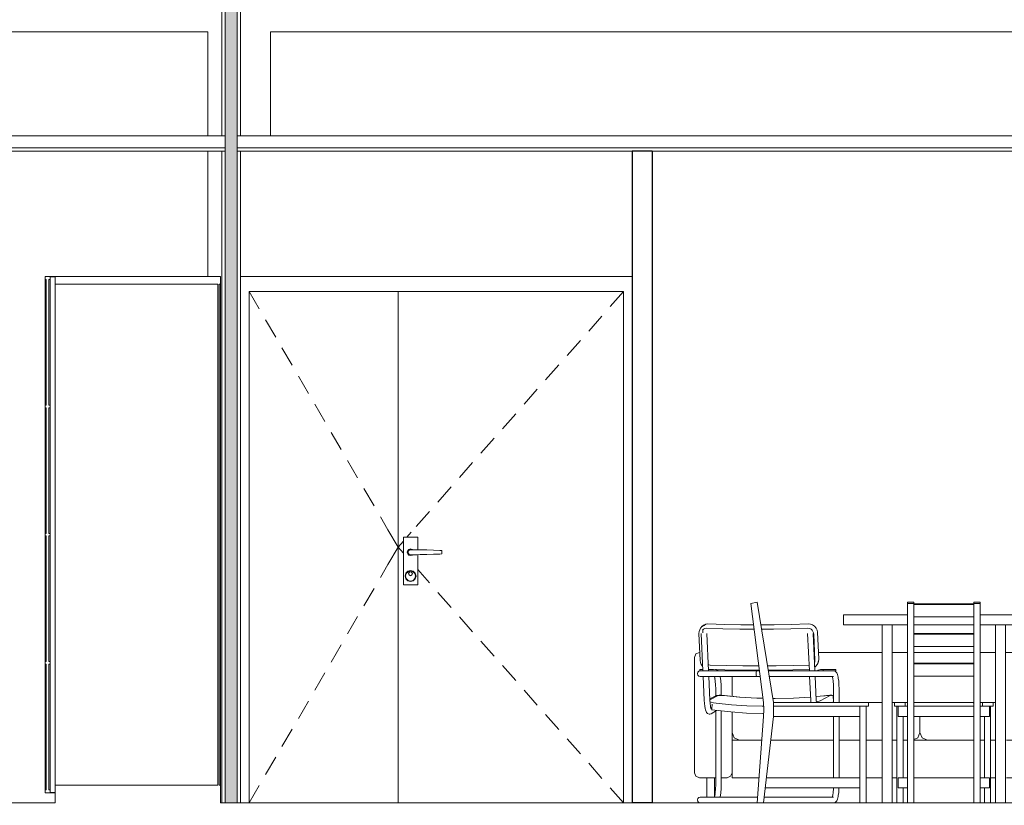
# Model space of a CAD drawing. Header units: millimetres. Extents: x -4481 to 79246, y -53000 to 18468.
# Tile 36 of 48: x 47378 to 51308, y 3550 to 6685. Entities that reach past the tile are written whole.
import ezdxf

# ---------------------------------------------------------------- set-up
doc = ezdxf.new("R2010")
doc.units = ezdxf.units.MM
doc.header["$MEASUREMENT"] = 0
doc.linetypes.add('Wipeout_Contour', pattern=[1000, 0, -1000])
for name, color, linetype in [('Nouveau_0', 7, 'Continuous'), ('Nouveau_2D - Cotations pour 100ème', 7, 'Continuous'), ('Nouveau__Constr - Poutres', 7, 'Continuous'), ('Nouveau__Murs int non porteurs - Cloisons', 7, 'Continuous'), ('Nouveau__Plafonds', 7, 'Continuous'), ('Nouveau__Sols - Dalles', 7, 'Continuous'), ('Nouveau_Equip - Mobiliers', 7, 'Continuous'), ('Nouveau_Portes Archicad', 7, 'Continuous')]:
    doc.layers.add(name, color=color, linetype=linetype)
doc.styles.add('STYLE_GENERE_2', font='arial.ttf')
doc.dimstyles.new('STYLE_GENERE__4', dxfattribs={"dimtxt": 300, "dimasz": 190, "dimexe": 0.18, "dimexo": 28568.917041, "dimgap": 0, "dimtad": 1, "dimlfac": 0.001, "dimzin": 0, "dimdsep": 46, "dimtxsty": 'STYLE_GENERE_2', "dimblk": 'ARROWHEAD_6', "dimblk1": 'ARROWHEAD_6', "dimblk2": 'ARROWHEAD_6', "dimcen": 0.09, "dimclrd": 7, "dimclre": 7, "dimclrt": 7, "dimazin": 0, "dimtfac": 1, "dimtdec": 4, "dimtmove": 0, "dimatfit": 3, "dimfxl": 0, "dimtolj": 1, "dimtzin": 0, "dimarcsym": 0})
doc.dimstyles.new('STYLE_GENERE__6', dxfattribs={"dimtxt": 350, "dimasz": 190, "dimexe": 0.18, "dimexo": 30247.210424, "dimgap": 0, "dimtad": 1, "dimlfac": 0.001, "dimzin": 0, "dimdsep": 46, "dimtxsty": 'STYLE_GENERE_2', "dimblk": 'ARROWHEAD_6', "dimblk1": 'ARROWHEAD_6', "dimblk2": 'ARROWHEAD_6', "dimcen": 0.09, "dimclrd": 1, "dimclre": 1, "dimclrt": 1, "dimazin": 0, "dimtfac": 1, "dimtdec": 4, "dimtmove": 0, "dimatfit": 3, "dimfxl": 0, "dimtolj": 1, "dimtzin": 0, "dimarcsym": 0})

# ---------------------------------------------------------------- blocks, each defined once
blk = doc.blocks.new('*X33')
at = {"layer": 'Nouveau__Murs int non porteurs - Cloisons', "linetype": 'Continuous', "lineweight": 5}
blk.add_hatch(color=250, dxfattribs=at).paths.add_polyline_path([(48198, 6160), (48198, 3560), (48246, 3560), (48246, 6160), (48246, 6221), (48246, 6830.3), (48198, 6830.3), (48198, 6221)])
blk = doc.blocks.new('Élément de coupe_27')
at = {"color": 254, "linetype": 'Wipeout_Contour', "lineweight": 0, "ltscale": 194529.005719}
blk.add_wipeout([(48185, 6830.3), (48185, 6221), (48198, 6221), (48198, 6830.3)], dxfattribs=at).dxf.layer = 'Nouveau__Murs int non porteurs - Cloisons'
at = {"color": 254, "linetype": 'Wipeout_Contour', "lineweight": 0, "ltscale": 194770.79726}
blk.add_wipeout([(48259, 6830.3), (48246, 6830.3), (48246, 6221), (48259, 6221)], dxfattribs=at).dxf.layer = 'Nouveau__Murs int non porteurs - Cloisons'
at = {"color": 254, "linetype": 'Wipeout_Contour', "lineweight": 0, "ltscale": 193812.812514}
blk.add_wipeout([(48198, 6160), (48185, 6160), (48185, 3560), (48198, 3560)], dxfattribs=at).dxf.layer = 'Nouveau__Murs int non porteurs - Cloisons'
at = {"color": 254, "linetype": 'Wipeout_Contour', "lineweight": 0, "ltscale": 194055.498014}
blk.add_wipeout([(48259, 6160), (48246, 6160), (48246, 3560), (48259, 3560)], dxfattribs=at).dxf.layer = 'Nouveau__Murs int non porteurs - Cloisons'
at = {"color": 254, "linetype": 'Wipeout_Contour', "lineweight": 0, "ltscale": 388584.233194}
blk.add_wipeout([(48198, 6160), (48198, 3560), (48246, 3560), (48246, 6160), (48246, 6221), (48246, 6830.3), (48198, 6830.3), (48198, 6221)], dxfattribs=at).dxf.layer = 'Nouveau__Murs int non porteurs - Cloisons'
at = {"layer": 'Nouveau__Murs int non porteurs - Cloisons', "color": 7, "linetype": 'Continuous', "lineweight": 5}
for p, q in [((48185, 6830.3), (48185, 6221)), ((48259, 6830.3), (48259, 6221)), ((48185, 6160), (48185, 3560)), ((48259, 6160), (48259, 3560))]:
    blk.add_line(p, q, dxfattribs=at)
at = {"layer": 'Nouveau__Murs int non porteurs - Cloisons', "color": 7, "linetype": 'Continuous', "lineweight": 13}
blk.add_line((48246, 3560), (48198, 3560), dxfattribs=at)
at = {"layer": 'Nouveau__Murs int non porteurs - Cloisons', "color": 7, "linetype": 'Continuous', "lineweight": 13, "flags": 128}
for points in [[(48198, 6830.3), (48198, 6221), (48198, 6173), (48198, 6160), (48198, 3560)], [(48246, 6830.3), (48246, 6221), (48246, 6173), (48246, 6160), (48246, 3560)]]:
    blk.add_lwpolyline(points, dxfattribs=at)
at = {"layer": 'Nouveau__Murs int non porteurs - Cloisons', "lineweight": 0}
blk.add_blockref('*X33', (0, 0), dxfattribs=at)
blk = doc.blocks.new('Élément de coupe_31')
at = {"layer": 'Nouveau__Murs int non porteurs - Cloisons', "color": 7, "linetype": 'Continuous', "lineweight": 30}
for p, q in [((49823, 6160), (49823, 3560)), ((49903, 6160), (49823, 6160)), ((49903, 6160), (49903, 3560)), ((49903, 3560), (49823, 3560))]:
    blk.add_line(p, q, dxfattribs=at)
blk = doc.blocks.new('Élément de coupe_50')
at = {"layer": 'Nouveau__Sols - Dalles', "color": 7, "linetype": 'Continuous', "lineweight": 5}
for p, q in [((47519, 3560), (45307.3, 3560)), ((48185, 3560), (48179, 3560)), ((48198, 3560), (48185, 3560)), ((48259, 3560), (48246, 3560)), ((49823, 3560), (48259, 3560)), ((54210, 3560), (49903, 3560))]:
    blk.add_line(p, q, dxfattribs=at)
blk = doc.blocks.new('Élément de coupe_66')
at = {"layer": 'Nouveau_Portes Archicad', "color": 7, "linetype": 'Continuous', "lineweight": 5}
blk.add_line((48259, 5660), (49823, 5660), dxfattribs=at)
at = {"layer": 'Nouveau_Portes Archicad', "color": 7, "linetype": 'Continuous', "lineweight": 13}
for p, q in [((48294, 3560), (48294, 5600)), ((48294, 5600), (48334.3, 5530.9)), ((48294, 5600), (49788, 5600)), ((48888, 3560), (48888, 5600)), ((49788, 5600), (49735.1, 5540)), ((49788, 5600), (49788, 3560)), ((48359.4, 5487.7), (48399.7, 5418.5)), ((49702, 5502.5), (49649.1, 5442.5)), ((49616, 5405), (49563, 5345.1)), ((48424.8, 5375.3), (48465.1, 5306.2)), ((49530, 5307.6), (49477, 5247.6)), ((48490.3, 5263), (48530.5, 5193.9)), ((49444, 5210.1), (49391, 5150.1)), ((48555.7, 5150.6), (48595.9, 5081.5)), ((49357.9, 5112.6), (49305, 5052.6)), ((48621.1, 5038.3), (48661.4, 4969.2)), ((49271.9, 5015.1), (49219, 4955.1)), ((48686.5, 4926), (48726.8, 4856.8)), ((49185.9, 4917.6), (49133, 4857.7)), ((48751.9, 4813.6), (48792.2, 4744.5)), ((49099.9, 4820.2), (49047, 4760.2)), ((49013.9, 4722.7), (48961, 4662.7)), ((48817.4, 4701.3), (48847.7, 4649.1)), ((48847.7, 4649.1), (48888, 4580)), ((48940.9, 4640), (48923.3, 4620)), ((48909.5, 4604.4), (48888, 4580)), ((48909.5, 4620), (48966.5, 4620)), ((48909.5, 4430), (48909.5, 4620)), ((48966.5, 4620), (48966.5, 4569.9)), ((48847.7, 4510.9), (48888, 4580)), ((48909.5, 4555.6), (48888, 4580)), ((48925, 4560), (48926.7, 4566.5)), ((48926.7, 4553.5), (48925, 4560)), ((48926, 4560), (48927.6, 4566)), ((48927.6, 4554), (48926, 4560)), ((48926.7, 4566.5), (48931.5, 4571.3)), ((48927.6, 4566), (48932, 4570.4)), ((48928, 4560), (48929.3, 4565)), ((48929.3, 4555), (48928, 4560)), ((48929.3, 4565), (48933, 4568.7)), ((48931.5, 4571.3), (48938, 4573)), ((48932, 4570.4), (48938, 4572)), ((48933, 4568.7), (48938, 4570)), ((48938, 4573), (48944.5, 4571.3)), ((48938, 4572), (48944, 4570.4)), ((48938, 4570), (48963, 4570)), ((48944, 4570.4), (48944.4, 4570)), ((48944.5, 4571.3), (48945.8, 4570)), ((48963, 4570), (48976.4, 4569.6)), ((48976.4, 4569.6), (49003.1, 4568.8)), ((49003.1, 4568.8), (49029.5, 4568)), ((49029.5, 4568), (49055.4, 4567.3)), ((49055.4, 4567.3), (49063.5, 4567)), ((49063.5, 4567), (49063.5, 4553)), ((48931.5, 4548.7), (48926.7, 4553.5)), ((48932, 4549.6), (48927.6, 4554)), ((48933, 4551.3), (48929.3, 4555)), ((48938, 4547), (48931.5, 4548.7)), ((48938, 4548), (48932, 4549.6)), ((48938, 4550), (48933, 4551.3)), ((48963, 4550), (48938, 4550)), ((48944, 4549.6), (48938, 4548)), ((48944.5, 4548.7), (48938, 4547)), ((48944.4, 4550), (48944, 4549.6)), ((48945.8, 4550), (48944.5, 4548.7)), ((48976.4, 4550.4), (48963, 4550)), ((48966.5, 4550.1), (48966.5, 4430)), ((49003.1, 4551.2), (48976.4, 4550.4)), ((49029.5, 4552), (49003.1, 4551.2)), ((49055.4, 4552.7), (49029.5, 4552)), ((49063.5, 4553), (49055.4, 4552.7)), ((48817.4, 4458.7), (48847.7, 4510.9)), ((48918.9, 4476), (48927, 4484.1)), ((48920.7, 4475), (48928, 4482.3)), ((48927, 4484.1), (48938, 4487)), ((48928, 4482.3), (48938, 4485)), ((48932.3, 4479.7), (48938, 4482)), ((48933.1, 4478.9), (48938, 4481)), ((48938, 4487), (48949, 4484.1)), ((48938, 4485), (48948, 4482.3)), ((48938, 4482), (48943.7, 4479.7)), ((48938, 4481), (48942.9, 4478.9)), ((48948, 4482.3), (48955.3, 4475)), ((48949, 4484.1), (48957.1, 4476)), ((49013.9, 4437.3), (48966.5, 4491)), ((48916, 4465), (48918.9, 4476)), ((48918.9, 4454), (48916, 4465)), ((48918, 4465), (48920.7, 4475)), ((48920.7, 4455), (48918, 4465)), ((48927, 4445.9), (48918.9, 4454)), ((48928, 4447.7), (48920.7, 4455)), ((48938, 4443), (48927, 4445.9)), ((48938, 4445), (48928, 4447.7)), ((48930, 4474), (48932.3, 4479.7)), ((48932.3, 4468.3), (48930, 4474)), ((48931, 4474), (48933.1, 4478.9)), ((48933.1, 4469.1), (48931, 4474)), ((48938, 4466), (48932.3, 4468.3)), ((48938, 4467), (48933.1, 4469.1)), ((48942.9, 4469.1), (48938, 4467)), ((48943.7, 4468.3), (48938, 4466)), ((48948, 4447.7), (48938, 4445)), ((48949, 4445.9), (48938, 4443)), ((48942.9, 4478.9), (48945, 4474)), ((48945, 4474), (48942.9, 4469.1)), ((48943.7, 4479.7), (48946, 4474)), ((48946, 4474), (48943.7, 4468.3)), ((48955.3, 4455), (48948, 4447.7)), ((48957.1, 4454), (48949, 4445.9)), ((48955.3, 4475), (48958, 4465)), ((48958, 4465), (48955.3, 4455)), ((48957.1, 4476), (48960, 4465)), ((48960, 4465), (48957.1, 4454)), ((48751.9, 4346.4), (48792.2, 4415.5)), ((48966.5, 4430), (48909.5, 4430)), ((49099.9, 4339.8), (49047, 4399.8)), ((48686.5, 4234), (48726.8, 4303.2)), ((49185.9, 4242.4), (49133, 4302.3)), ((48621.1, 4121.7), (48661.4, 4190.8)), ((49271.9, 4144.9), (49219, 4204.9)), ((49357.9, 4047.4), (49305, 4107.4)), ((48555.7, 4009.4), (48595.9, 4078.5)), ((49444, 3949.9), (49391, 4009.9)), ((48490.3, 3897), (48530.5, 3966.1)), ((49530, 3852.4), (49477, 3912.4)), ((48424.8, 3784.7), (48465.1, 3853.8)), ((49616, 3755), (49563, 3814.9)), ((48359.4, 3672.3), (48399.7, 3741.5)), ((49702, 3657.5), (49649.1, 3717.5)), ((48294, 3560), (48334.3, 3629.1)), ((49788, 3560), (49735.1, 3620))]:
    blk.add_line(p, q, dxfattribs=at)
blk = doc.blocks.new('Élément de coupe_71')
at = {"layer": 'Nouveau_0', "color": 7, "linetype": 'Continuous', "lineweight": 13}
for p, q in [((48129.3, 6221), (48129.3, 6636.2)), ((48379.3, 6221), (48379.3, 6636.2)), ((48129.3, 5660), (48129.3, 6160))]:
    blk.add_line(p, q, dxfattribs=at)
blk = doc.blocks.new('Élément de coupe_150')
at = {"layer": 'Nouveau_Equip - Mobiliers', "color": 8, "linetype": 'Continuous', "lineweight": 13}
for p, q in [((50296.7, 4355.9), (50321.7, 4360)), ((50346.7, 3960), (50296.7, 4355.9)), ((50321.7, 4360), (50386.7, 3960)), ((50922, 4355.9), (50922, 4360)), ((50922, 4360), (50947, 4360)), ((50922, 3960), (50922, 4355.9)), ((50922, 4355.9), (50947, 4355.9)), ((50947, 4355.9), (50947, 4360)), ((50947, 3960), (50947, 4355.9)), ((51186.4, 4354.3), (50947, 4354.3)), ((51186.4, 4351.9), (50947, 4351.9)), ((51186.4, 4355.9), (51186.4, 4360)), ((51211.4, 4360), (51186.4, 4360)), ((51186.4, 3960), (51186.4, 4355.9)), ((51211.4, 4355.9), (51186.4, 4355.9)), ((51211.4, 4355.9), (51211.4, 4360)), ((51211.4, 3960), (51211.4, 4355.9)), ((51811.7, 4360), (51746.7, 3960)), ((51786.7, 3960), (51836.7, 4355.9)), ((51836.7, 4355.9), (51811.7, 4360)), ((50680.3, 4310), (50666.7, 4310)), ((50666.7, 4270), (50666.7, 4310)), ((50720.3, 4310), (50680.3, 4310)), ((50783.8, 4310), (50720.3, 4310)), ((50866.7, 4310), (50783.8, 4310)), ((50922, 4310), (50866.7, 4310)), ((50947, 4302.5), (51186.4, 4302.5)), ((51266.7, 4310), (51211.4, 4310)), ((51349.5, 4310), (51266.7, 4310)), ((51413.1, 4310), (51349.5, 4310)), ((51453.1, 4310), (51413.1, 4310)), ((51466.7, 4310), (51453.1, 4310)), ((51466.7, 4270), (51466.7, 4310)), ((50680.3, 4270), (50666.7, 4270)), ((50720.3, 4270), (50680.3, 4270)), ((50783.8, 4270), (50720.3, 4270)), ((50866.7, 4270), (50783.8, 4270)), ((50820, 3560), (50820, 4270)), ((50860, 3560), (50860, 4270)), ((50922, 4270), (50866.7, 4270)), ((50963.2, 4270), (50947, 4270)), ((51066.7, 4270), (50963.2, 4270)), ((51170.2, 4270), (51066.7, 4270)), ((51186.4, 4270), (51170.2, 4270)), ((51266.7, 4270), (51211.4, 4270)), ((51349.5, 4270), (51266.7, 4270)), ((51273.3, 3560), (51273.3, 4270)), ((51313.3, 3560), (51313.3, 4270)), ((51413.1, 4270), (51349.5, 4270)), ((51453.1, 4270), (51413.1, 4270)), ((51466.7, 4270), (51453.1, 4270)), ((51186.4, 4235.8), (50947, 4235.8)), ((51186.4, 4233.4), (50947, 4233.4)), ((50947, 4184.1), (51186.4, 4184.1)), ((51186.4, 4117.4), (50947, 4117.4)), ((51186.4, 4115), (50947, 4115)), ((50947, 4065.6), (51186.4, 4065.6)), ((50347.2, 3950.8), (50346.7, 3960)), ((50346.8, 3957.8), (50346.7, 3957.4)), ((50346.7, 3957.4), (50346.7, 3957)), ((50346.7, 3957), (50346.7, 3945)), ((50347.4, 3945), (50346.7, 3945)), ((50347.6, 3941.7), (50347.2, 3950.8)), ((50347.7, 3932.5), (50347.6, 3941.7)), ((50347.6, 3923.3), (50347.7, 3932.5)), ((50386.7, 3960), (50386.7, 3957)), ((50386.7, 3960), (50389.7, 3960)), ((50386.9, 3958.1), (50386.7, 3957.4)), ((50386.7, 3957.4), (50386.7, 3957)), ((50386.7, 3957), (50386.7, 3945)), ((50386.7, 3945), (50386.7, 3905)), ((50744.3, 3945), (50386.7, 3945)), ((50387.3, 3958.8), (50386.9, 3958.1)), ((50387.9, 3959.4), (50387.3, 3958.8)), ((50388.5, 3959.8), (50387.9, 3959.4)), ((50389.3, 3960), (50388.5, 3959.8)), ((50389.7, 3960), (50389.3, 3960)), ((50389.7, 3960), (50744.5, 3960)), ((50731.7, 3560), (50731.7, 3945)), ((50749.9, 3945), (50744.3, 3945)), ((50744.5, 3960), (50749.4, 3960)), ((50749.4, 3960), (50754, 3960)), ((50755.3, 3945), (50749.9, 3945)), ((50754, 3960), (50757.9, 3960)), ((50760, 3945), (50755.3, 3945)), ((50756.7, 3560), (50756.7, 3945)), ((50757.9, 3960), (50761, 3960)), ((50763.6, 3945), (50760, 3945)), ((50761, 3960), (50763, 3960)), ((50763, 3960), (50763.7, 3960)), ((50765.9, 3945), (50763.6, 3945)), ((50764.1, 3960), (50763.7, 3960)), ((50764.8, 3959.8), (50764.1, 3960)), ((50765.5, 3959.4), (50764.8, 3959.8)), ((50766.1, 3958.8), (50765.5, 3959.4)), ((50766.7, 3945), (50765.9, 3945)), ((50766.5, 3958.1), (50766.1, 3958.8)), ((50766.7, 3957.4), (50766.5, 3958.1)), ((50766.7, 3957), (50766.7, 3957.4)), ((50766.7, 3945), (50766.7, 3957)), ((50869.4, 3957.4), (50869.3, 3957)), ((50869.3, 3945), (50869.3, 3957)), ((50911.9, 3945), (50869.3, 3945)), ((50869.4, 3957.4), (50869.6, 3958.1)), ((50870, 3958.8), (50869.6, 3958.1)), ((50870, 3958.8), (50870.5, 3959.4)), ((50870, 3958.8), (50870, 3958.8)), ((50871.2, 3959.8), (50870.5, 3959.4)), ((50870.5, 3959.4), (50870.5, 3959.4)), ((50871.2, 3959.8), (50872, 3960)), ((50871.2, 3959.8), (50871.2, 3959.8)), ((50872, 3960), (50872, 3960)), ((50872.3, 3960), (50872, 3960)), ((50872.3, 3960), (50914.6, 3960)), ((50879.7, 3560), (50879.7, 3945)), ((50884.7, 3905), (50884.7, 3945)), ((50912.1, 3958.1), (50911.9, 3957.4)), ((50911.9, 3957.4), (50911.9, 3957)), ((50911.9, 3957), (50911.9, 3945)), ((50922, 3945), (50911.9, 3945)), ((50912.5, 3958.8), (50912.1, 3958.1)), ((50913, 3959.4), (50912.5, 3958.8)), ((50913.6, 3959.8), (50913, 3959.4)), ((50914.2, 3960), (50913.6, 3959.8)), ((50914.6, 3960), (50914.2, 3960)), ((50914.6, 3960), (50922, 3960)), ((50922, 3950.8), (50922, 3960)), ((50922, 3941.7), (50922, 3950.8)), ((50922, 3932.5), (50922, 3941.7)), ((50922, 3923.3), (50922, 3932.5)), ((50947, 3957), (50947, 3960)), ((50947, 3960), (50950, 3960)), ((50947.2, 3958.1), (50947, 3957.4)), ((50947, 3957.4), (50947, 3957)), ((50947, 3957), (50947, 3945)), ((50947, 3941.7), (50947, 3945)), ((51186.4, 3945), (50947, 3945)), ((50947, 3932.5), (50947, 3941.7)), ((50947, 3923.3), (50947, 3932.5)), ((50947.6, 3958.8), (50947.2, 3958.1)), ((50948.2, 3959.4), (50947.6, 3958.8)), ((50948.8, 3959.8), (50948.2, 3959.4)), ((50949.6, 3960), (50948.8, 3959.8)), ((50950, 3960), (50949.6, 3960)), ((50950, 3960), (51183.4, 3960)), ((51183.4, 3960), (51183.8, 3960)), ((51183.4, 3960), (51186.4, 3960)), ((51183.8, 3960), (51184.5, 3959.8)), ((51184.5, 3959.8), (51185.2, 3959.4)), ((51185.2, 3959.4), (51185.8, 3958.8)), ((51185.8, 3958.8), (51186.1, 3958.1)), ((51186.1, 3958.1), (51186.3, 3957.4)), ((51186.3, 3957.4), (51186.4, 3957)), ((51186.4, 3957), (51186.4, 3960)), ((51186.4, 3957), (51186.4, 3945)), ((51186.4, 3941.7), (51186.4, 3945)), ((51186.4, 3932.5), (51186.4, 3941.7)), ((51186.4, 3923.3), (51186.4, 3932.5)), ((51211.4, 3950.8), (51211.4, 3960)), ((51211.4, 3960), (51218.8, 3960)), ((51211.4, 3941.7), (51211.4, 3950.8)), ((51221.4, 3945), (51211.4, 3945)), ((51211.4, 3932.5), (51211.4, 3941.7)), ((51211.4, 3923.3), (51211.4, 3932.5)), ((51218.8, 3960), (51219.1, 3960)), ((51218.8, 3960), (51261, 3960)), ((51219.1, 3960), (51219.8, 3959.8)), ((51219.8, 3959.8), (51220.4, 3959.4)), ((51220.4, 3959.4), (51220.9, 3958.8)), ((51220.9, 3958.8), (51221.2, 3958.1)), ((51221.2, 3958.1), (51221.4, 3957.4)), ((51221.4, 3957.4), (51221.4, 3957)), ((51221.4, 3957), (51221.4, 3945)), ((51264, 3945), (51221.4, 3945)), ((51248.6, 3905), (51248.6, 3945)), ((51253.6, 3560), (51253.6, 3945)), ((51261, 3960), (51261.4, 3960)), ((51261.4, 3960), (51262.2, 3959.8)), ((51262.2, 3959.8), (51262.8, 3959.4)), ((51262.8, 3959.4), (51263.4, 3958.8)), ((51263.4, 3958.8), (51263.8, 3958.1)), ((51263.8, 3958.1), (51264, 3957.4)), ((51264, 3957.4), (51264, 3957)), ((51264, 3957), (51264, 3945)), ((51366.7, 3957.4), (51366.9, 3958.1)), ((51366.7, 3957), (51366.7, 3957.4)), ((51366.7, 3945), (51366.7, 3957)), ((51367.5, 3945), (51366.7, 3945)), ((51366.9, 3958.1), (51367.3, 3958.8)), ((51367.3, 3958.8), (51367.9, 3959.4)), ((51369.8, 3945), (51367.5, 3945)), ((51367.9, 3959.4), (51368.5, 3959.8)), ((51367.9, 3959.4), (51367.9, 3959.4)), ((51368.5, 3959.8), (51369.3, 3960)), ((51368.5, 3959.8), (51368.5, 3959.8)), ((51369.3, 3960), (51369.7, 3960)), ((51369.3, 3960), (51369.3, 3960)), ((51369.7, 3960), (51370.4, 3960)), ((51373.4, 3945), (51369.8, 3945)), ((51370.4, 3960), (51372.3, 3960)), ((51372.3, 3960), (51375.4, 3960)), ((51378.1, 3945), (51373.4, 3945)), ((51375.4, 3960), (51379.4, 3960)), ((51376.7, 3560), (51376.7, 3945)), ((51383.4, 3945), (51378.1, 3945)), ((51379.4, 3960), (51383.9, 3960)), ((51389, 3945), (51383.4, 3945)), ((51383.9, 3960), (51388.9, 3960)), ((51388.9, 3960), (51743.7, 3960)), ((51746.7, 3945), (51389, 3945)), ((51401.7, 3560), (51401.7, 3945)), ((51743.7, 3960), (51744.1, 3960)), ((51743.7, 3960), (51746.7, 3960)), ((51744.1, 3960), (51744.8, 3959.8)), ((51744.8, 3959.8), (51745.5, 3959.4)), ((51745.5, 3959.4), (51746.1, 3958.8)), ((51746.1, 3958.8), (51746.5, 3958.1)), ((51746.5, 3958.1), (51746.7, 3957.4)), ((51746.7, 3960), (51746.7, 3957)), ((51746.7, 3957.4), (51746.7, 3957)), ((51746.7, 3957), (51746.7, 3945)), ((51746.7, 3945), (51746.7, 3905)), ((51785.7, 3932.5), (51785.8, 3941.7)), ((51785.8, 3923.3), (51785.7, 3932.5)), ((51785.8, 3941.7), (51786.1, 3950.8)), ((51786.7, 3945), (51785.9, 3945)), ((51786.1, 3950.8), (51786.7, 3960)), ((51786.5, 3957.8), (51786.7, 3957.4)), ((51786.7, 3957.4), (51786.7, 3957)), ((51786.7, 3957), (51786.7, 3945)), ((50321.7, 3560), (50346.7, 3905)), ((50346.7, 3905), (50347.2, 3914.2)), ((50386.7, 3905), (50346.7, 3560)), ((50347.2, 3914.2), (50347.6, 3923.3)), ((50386.7, 3905), (50731.7, 3905)), ((50922, 3905), (50884.7, 3905)), ((50904.7, 3660), (50904.7, 3905)), ((50922, 3914.2), (50922, 3923.3)), ((50922, 3905), (50922, 3914.2)), ((50922, 3560), (50922, 3905)), ((50947, 3914.2), (50947, 3923.3)), ((50947, 3905), (50947, 3914.2)), ((50947, 3560), (50947, 3905)), ((51186.4, 3905), (50947, 3905)), ((51186.4, 3914.2), (51186.4, 3923.3)), ((51186.4, 3905), (51186.4, 3914.2)), ((51186.4, 3560), (51186.4, 3905)), ((51211.4, 3914.2), (51211.4, 3923.3)), ((51211.4, 3905), (51211.4, 3914.2)), ((51211.4, 3560), (51211.4, 3905)), ((51211.4, 3905), (51248.6, 3905)), ((51228.6, 3660), (51228.6, 3905)), ((51746.7, 3905), (51401.7, 3905)), ((51746.7, 3905), (51786.7, 3560)), ((51786.1, 3914.2), (51785.8, 3923.3)), ((51786.7, 3905), (51786.1, 3914.2)), ((51811.7, 3560), (51786.7, 3905)), ((50358.3, 3660), (50731.7, 3660)), ((50922, 3660), (50884.7, 3660)), ((50884.7, 3620), (50884.7, 3660)), ((51211.4, 3660), (51248.6, 3660)), ((51248.6, 3620), (51248.6, 3660)), ((51775.1, 3660), (51401.7, 3660)), ((50353.6, 3620), (50731.7, 3620)), ((50922, 3620), (50884.7, 3620)), ((50904.7, 3560), (50904.7, 3620)), ((51211.4, 3620), (51248.6, 3620)), ((51228.6, 3560), (51228.6, 3620)), ((51779.7, 3620), (51401.7, 3620))]:
    blk.add_line(p, q, dxfattribs=at)
blk = doc.blocks.new('Élément de coupe_152')
at = {"layer": 'Nouveau_Equip - Mobiliers', "color": 8, "linetype": 'Continuous', "lineweight": 13}
for p, q in [((50089.7, 4243.1), (50092.2, 4250.8)), ((50092.2, 4250.8), (50096.6, 4257.8)), ((50092.2, 4250.8), (50095.9, 4256.8)), ((50095.9, 4256.8), (50096.5, 4257.6)), ((50096.6, 4257.8), (50101, 4263.9)), ((50101, 4263.9), (50107.9, 4269.3)), ((50102.8, 4263.4), (50107.9, 4269.3)), ((50103.8, 4248.3), (50107.6, 4252.3)), ((50104.3, 4240.9), (50104.8, 4247.1)), ((50104.8, 4247.1), (50106.2, 4250.9)), ((50107.6, 4252.3), (50112.6, 4255.2)), ((50107.9, 4269.3), (50116.1, 4272.7)), ((50110.1, 4266), (50110.6, 4267.4)), ((50110.6, 4267.4), (50116.1, 4272.7)), ((50112.6, 4255.2), (50118.9, 4256.6)), ((50116.1, 4272.7), (50124.5, 4273.7)), ((50118.9, 4256.6), (50184.9, 4254.7)), ((50124.5, 4273.7), (50125.3, 4273.8)), ((50125.3, 4273.8), (50191.1, 4271.7)), ((50184.9, 4254.7), (50251.8, 4253.5)), ((50191.1, 4271.7), (50256.9, 4270.5)), ((50251.8, 4253.5), (50309.7, 4253.1)), ((50256.9, 4270.5), (50307.5, 4270.2)), ((50336.3, 4270.2), (50389.6, 4270.5)), ((50339, 4253.2), (50387.2, 4253.5)), ((50387.2, 4253.5), (50455.8, 4254.7)), ((50389.6, 4270.5), (50457, 4271.7)), ((50455.8, 4254.7), (50524.5, 4256.6)), ((50457, 4271.7), (50525.7, 4273.8)), ((50524.5, 4256.6), (50531.3, 4255.2)), ((50525.7, 4273.8), (50534.4, 4272.8)), ((50531.3, 4255.2), (50536.9, 4252.3)), ((50534.4, 4272.8), (50543.1, 4269.6)), ((50536.9, 4252.3), (50541.3, 4248.3)), ((50541.3, 4248.3), (50544.5, 4243.7)), ((50543.1, 4269.6), (50550.7, 4264.2)), ((50550.7, 4264.2), (50556.7, 4257.3)), ((50556.9, 4256.8), (50556.7, 4257.3)), ((50556.9, 4256.8), (50560.6, 4249.1)), ((50560.8, 4248.5), (50560.6, 4249.1)), ((50560.8, 4248.5), (50562.3, 4240.3)), ((50089.2, 4235.3), (50089.7, 4243.1)), ((50094.1, 4128.1), (50089.2, 4235.3)), ((50104.7, 4086.4), (50097.7, 4236.1)), ((50104.4, 4238.5), (50104.3, 4240.9)), ((50127, 4086.4), (50120.1, 4236.1)), ((50529.9, 4086.4), (50523, 4236.1)), ((50544.5, 4243.7), (50546.4, 4238.7)), ((50552.3, 4086.4), (50545.4, 4236.1)), ((50546.4, 4238.7), (50547.3, 4233.3)), ((50547.3, 4233.3), (50552.2, 4127.6)), ((50562.3, 4240.3), (50567.3, 4132.7)), ((50095.4, 4120.4), (50094.1, 4128.1)), ((50552.2, 4127.6), (50551.8, 4122.1)), ((50567.3, 4132.7), (50566.6, 4124.4)), ((50104.2, 4092), (50093, 4092)), ((50093, 4092), (50093, 4086.4)), ((50098.7, 4112.3), (50095.4, 4120.4)), ((50103.5, 4105.2), (50098.7, 4112.3)), ((50103.8, 4105), (50103.5, 4105.2)), ((50104.4, 4092), (50104.2, 4092)), ((50104.4, 4092), (50104.2, 4092)), ((50128.1, 4110.6), (50125.9, 4111.6)), ((50126.7, 4092.8), (50127.3, 4092.8)), ((50147.8, 4092), (50126.8, 4092)), ((50193.2, 4090.5), (50127.3, 4092.8)), ((50134.4, 4109.5), (50128.1, 4110.6)), ((50199.4, 4107.5), (50134.4, 4109.5)), ((50163.1, 4089.8), (50155.7, 4091.8)), ((50166.4, 4086.4), (50163.1, 4089.8)), ((50260, 4089.2), (50193.2, 4090.5)), ((50265, 4106.3), (50199.4, 4107.5)), ((50327.3, 4088.8), (50260, 4089.2)), ((50328.3, 4105.9), (50265, 4106.3)), ((50327.3, 4088.8), (50327.8, 4088.8)), ((50330.4, 4088.8), (50327.8, 4088.8)), ((50397.8, 4106.3), (50362.9, 4106)), ((50395.5, 4089.2), (50365.7, 4089)), ((50463.8, 4090.5), (50395.5, 4089.2)), ((50397.8, 4106.3), (50465, 4107.5)), ((50529.6, 4092.6), (50463.8, 4090.5)), ((50465, 4107.5), (50528.9, 4109.4)), ((50551.8, 4122.1), (50550.8, 4118.6)), ((50556.4, 4105.2), (50551.7, 4100.7)), ((50561, 4112.4), (50556.4, 4105.2)), ((50561, 4112.4), (50563.5, 4116)), ((50562.5, 4086.4), (50565.8, 4089.8)), ((50566.6, 4124.4), (50563.5, 4116)), ((50563.7, 4120.4), (50566.6, 4124.4)), ((50565.8, 4089.8), (50574.2, 4092)), ((50574.2, 4092), (50585.4, 4092)), ((50585.4, 4092), (50585.4, 4086.4)), ((50635.9, 4092), (50585.4, 4092)), ((50635.9, 4092), (50635.9, 4086.4)), ((50084.3, 4080.7), (50082.8, 4075)), ((50082.8, 4075), (50084.3, 4069.3)), ((50088.5, 4084.8), (50084.3, 4080.7)), ((50084.3, 4069.3), (50088.5, 4065.2)), ((50094.2, 4086.4), (50088.5, 4084.8)), ((50088.5, 4065.2), (50094.2, 4063.6)), ((50093, 4086.4), (50094.2, 4086.4)), ((50094.2, 4086.4), (50097.6, 4086.4)), ((50094.2, 4063.6), (50097.6, 4063.6)), ((50097.6, 4086.4), (50104.8, 4086.4)), ((50097.6, 4063.6), (50104.8, 4063.6)), ((50104.8, 4086.4), (50115.4, 4086.4)), ((50104.8, 4063.6), (50115.4, 4063.6)), ((50110.1, 3969.4), (50105.7, 4063.6)), ((50115.4, 4086.4), (50128.6, 4086.4)), ((50115.4, 4063.6), (50128.6, 4063.6)), ((50132.5, 3969.4), (50128.1, 4063.6)), ((50128.6, 4086.4), (50143.6, 4086.4)), ((50128.6, 4063.6), (50143.6, 4063.6)), ((50143.6, 4086.4), (50319.5, 4086.4)), ((50143.6, 4063.6), (50319.5, 4063.6)), ((50151.8, 4062), (50151.1, 4063.6)), ((50153.7, 4053.4), (50151.8, 4062)), ((50153.4, 4063.4), (50153.1, 4063.6)), ((50154.6, 4045), (50153.1, 4056.2)), ((50174.5, 4061.5), (50174, 4063.6)), ((50175.3, 4057.4), (50174.5, 4061.5)), ((50177, 4045), (50175.3, 4057.4)), ((50317.8, 4080.7), (50317.5, 4075)), ((50317.5, 4075), (50317.8, 4069.3)), ((50318.5, 4084.8), (50317.8, 4080.7)), ((50317.8, 4069.3), (50318.5, 4065.2)), ((50319.5, 4086.4), (50318.5, 4084.8)), ((50318.5, 4065.2), (50319.5, 4063.6)), ((50330.7, 4086.4), (50319.5, 4086.4)), ((50333.6, 4063.6), (50319.5, 4063.6)), ((50495.4, 4086.4), (50366.1, 4086.4)), ((50495.4, 4063.6), (50369.8, 4063.6)), ((50511.1, 4086.4), (50495.4, 4086.4)), ((50511.1, 4063.6), (50495.4, 4063.6)), ((50526.4, 4086.4), (50511.1, 4086.4)), ((50526.4, 4063.6), (50511.1, 4063.6)), ((50540.3, 4086.4), (50526.4, 4086.4)), ((50540.3, 4063.6), (50526.4, 4063.6)), ((50535.4, 3969.4), (50531, 4063.6)), ((50551.8, 4086.4), (50540.3, 4086.4)), ((50551.8, 4063.6), (50540.3, 4063.6)), ((50560.2, 4086.4), (50551.8, 4086.4)), ((50560.2, 4063.6), (50551.8, 4063.6)), ((50557.8, 3969.4), (50553.4, 4063.6)), ((50564.9, 4086.4), (50560.2, 4086.4)), ((50564.9, 4063.6), (50560.2, 4063.6)), ((50574.2, 4086.4), (50564.9, 4086.4)), ((50626.7, 4063.6), (50564.9, 4063.6)), ((50585.4, 4086.4), (50574.2, 4086.4)), ((50635.9, 4086.4), (50585.4, 4086.4)), ((50621.8, 4062), (50621.2, 4063.6)), ((50623.8, 4053.4), (50621.8, 4062)), ((50623.5, 4063.4), (50623.1, 4063.6)), ((50624.6, 4045), (50623.2, 4056.2)), ((50627, 4086.4), (50632.5, 4084.8)), ((50635.6, 4082.5), (50632.5, 4084.8)), ((50635.6, 4082.5), (50639.5, 4078.5)), ((50642.2, 4071.9), (50639.5, 4078.5)), ((50644.6, 4061.5), (50642.2, 4071.9)), ((50644.6, 4061.5), (50645.4, 4057.4)), ((50647, 4045), (50645.4, 4057.4)), ((50155.6, 4030.5), (50154.6, 4045)), ((50156, 4015), (50155.6, 4030.5)), ((50156, 3986.6), (50156, 4015)), ((50178, 4030.5), (50177, 4045)), ((50178.4, 4015), (50178, 4030.5)), ((50178.4, 3988.9), (50178.4, 4015)), ((50625.7, 4030.5), (50624.6, 4045)), ((50626, 4015), (50625.7, 4030.5)), ((50626, 3960), (50626, 4015)), ((50648.1, 4030.5), (50647, 4045)), ((50648.4, 4015), (50648.1, 4030.5)), ((50648.4, 3960), (50648.4, 4015)), ((50157.2, 3987.2), (50132.2, 3974.6)), ((50165.8, 3987.9), (50132.4, 3971)), ((50157.2, 3987.2), (50159.6, 3987.9)), ((50163.1, 3988.7), (50159.6, 3987.9)), ((50169.6, 3989), (50163.1, 3988.7)), ((50168.9, 3988.5), (50165.8, 3987.9)), ((50174.5, 3988.8), (50168.9, 3988.5)), ((50178.6, 3988.9), (50169.6, 3989)), ((50182.3, 3988.5), (50174.5, 3988.8)), ((50189.3, 3988.3), (50178.6, 3988.9)), ((50191.5, 3987.8), (50182.3, 3988.5)), ((50201.2, 3987.4), (50189.3, 3988.3)), ((50201.7, 3986.8), (50191.5, 3987.8)), ((50191.5, 3987.8), (50253.1, 3981.7)), ((50212.9, 3986.1), (50201.2, 3987.4)), ((50250.6, 3982), (50212.9, 3986.1)), ((50253.1, 3981.7), (50320.4, 3977.9)), ((50320.4, 3977.9), (50344.5, 3977.5)), ((50384, 3976.8), (50393.3, 3976.6)), ((50393.3, 3976.6), (50466.1, 3977.9)), ((50466.1, 3977.9), (50534.8, 3981.8)), ((50557.1, 3983.7), (50606.8, 3988.5)), ((50572.5, 3967.2), (50613.5, 3987.9)), ((50593.7, 3987.4), (50587.1, 3986.6)), ((50603.9, 3988.3), (50593.7, 3987.4)), ((50598.5, 3987.7), (50599.8, 3987.8)), ((50599.5, 3987.8), (50599.8, 3987.8)), ((50606.8, 3988.5), (50599.8, 3987.8)), ((50612.1, 3988.9), (50603.9, 3988.3)), ((50612.1, 3988.9), (50606.8, 3988.5)), ((50611.7, 3988.8), (50606.8, 3988.5)), ((50617.7, 3989), (50611.7, 3988.8)), ((50611.7, 3988.8), (50613.9, 3988.5)), ((50617.7, 3989), (50612.1, 3988.9)), ((50613.5, 3987.9), (50613.9, 3988.5)), ((50620.3, 3988.7), (50617.7, 3989)), ((50622.8, 3988.1), (50620.3, 3988.7)), ((50624.7, 3986.3), (50622.8, 3988.1)), ((50625.4, 3983.8), (50624.7, 3986.3)), ((50625.8, 3965.4), (50625.4, 3983.8)), ((50111, 3956.5), (50110.1, 3969.4)), ((50112.4, 3945.1), (50111, 3956.5)), ((50114.2, 3935.8), (50112.4, 3945.1)), ((50114.2, 3935.8), (50115.1, 3931.1)), ((50117.4, 3923.9), (50115.1, 3931.1)), ((50133.4, 3956.5), (50132.5, 3969.4)), ((50132.9, 3962.6), (50138.6, 3961.1)), ((50134.7, 3945.1), (50133.4, 3956.5)), ((50136.5, 3935.8), (50134.7, 3945.1)), ((50137.5, 3934.5), (50135.7, 3940.3)), ((50138.1, 3933.7), (50137.5, 3934.5)), ((50138.6, 3961.1), (50147.5, 3959.4)), ((50139.2, 3931.4), (50141.8, 3930.9)), ((50140.2, 3935.4), (50142.1, 3953.5)), ((50140.2, 3933), (50140.2, 3935.4)), ((50141.8, 3930.9), (50153, 3929.3)), ((50147.5, 3959.4), (50157.4, 3957.9)), ((50157.4, 3957.9), (50219, 3951.1)), ((50219, 3951.1), (50280.6, 3947.1)), ((50280.6, 3947.1), (50342.1, 3945.7)), ((50342.1, 3945.7), (50346.7, 3945.8)), ((50536, 3960), (50535.4, 3969.4)), ((50558.4, 3960), (50557.8, 3969.4)), ((50558.2, 3963.4), (50563.8, 3964.6)), ((50563.8, 3964.6), (50569.4, 3966.1)), ((50569.4, 3966.1), (50572.5, 3967.2)), ((50622.2, 3960), (50622.7, 3960.3)), ((50622.7, 3960.3), (50624.5, 3962.1)), ((50624.5, 3962.1), (50625.1, 3962.9)), ((50625.1, 3962.9), (50625.8, 3965.4)), ((50120, 3919.9), (50117.4, 3923.9)), ((50120, 3919.9), (50124, 3915.8)), ((50124, 3915.8), (50129.5, 3914.3)), ((50132.3, 3913.8), (50129.5, 3914.3)), ((50132.3, 3913.8), (50137.9, 3915.3)), ((50159.7, 3928.5), (50137.9, 3915.3)), ((50153, 3929.3), (50215.9, 3922.4)), ((50156, 3631.4), (50156, 3926.3)), ((50178.4, 3631.4), (50178.4, 3926.5)), ((50215.9, 3922.4), (50278.7, 3918.2)), ((50278.7, 3918.2), (50341.4, 3916.9)), ((50341.4, 3916.9), (50347.3, 3917)), ((50626, 3660), (50626, 3905)), ((50648.4, 3660), (50648.4, 3905)), ((50155.6, 3615.8), (50156, 3631.4)), ((50178, 3615.8), (50178.4, 3631.4)), ((50625.7, 3615.8), (50625.8, 3620)), ((50648.1, 3615.8), (50648.2, 3620)), ((50082.8, 3571.4), (50084.3, 3577)), ((50084.3, 3577), (50088.5, 3581.2)), ((50088.5, 3581.2), (50094.2, 3582.7)), ((50097.6, 3582.7), (50094.2, 3582.7)), ((50104.8, 3582.7), (50097.6, 3582.7)), ((50115.4, 3582.7), (50104.8, 3582.7)), ((50128.6, 3582.7), (50115.4, 3582.7)), ((50143.6, 3582.7), (50128.6, 3582.7)), ((50319.5, 3582.7), (50143.6, 3582.7)), ((50151.1, 3582.7), (50151.8, 3584.4)), ((50151.8, 3584.4), (50153.7, 3593)), ((50153.1, 3590.2), (50154.6, 3601.4)), ((50153.1, 3582.7), (50153.4, 3583)), ((50154.6, 3601.4), (50155.6, 3615.8)), ((50174, 3582.7), (50174.5, 3584.9)), ((50175.3, 3588.9), (50174.5, 3584.9)), ((50175.3, 3588.9), (50177, 3601.4)), ((50177, 3601.4), (50178, 3615.8)), ((50319.5, 3582.7), (50323.3, 3582.7)), ((50349.3, 3582.7), (50495.4, 3582.7)), ((50495.4, 3582.7), (50511.1, 3582.7)), ((50511.1, 3582.7), (50526.4, 3582.7)), ((50526.4, 3582.7), (50540.3, 3582.7)), ((50540.3, 3582.7), (50551.8, 3582.7)), ((50551.8, 3582.7), (50560.2, 3582.7)), ((50560.2, 3582.7), (50564.9, 3582.7)), ((50564.9, 3582.7), (50626.7, 3582.7)), ((50621.2, 3582.7), (50621.8, 3584.4)), ((50621.8, 3584.4), (50623.8, 3593)), ((50623.1, 3582.7), (50623.5, 3583)), ((50623.2, 3590.2), (50624.6, 3601.4)), ((50624.6, 3601.4), (50625.7, 3615.8)), ((50642.2, 3574.4), (50644.6, 3584.9)), ((50644.6, 3584.9), (50645.4, 3588.9)), ((50645.4, 3588.9), (50647, 3601.4)), ((50647, 3601.4), (50648.1, 3615.8)), ((50084.3, 3565.7), (50082.8, 3571.4)), ((50088.5, 3561.5), (50084.3, 3565.7)), ((50094.2, 3560), (50088.5, 3561.5)), ((50627, 3560), (50632.5, 3561.5)), ((50632.5, 3561.5), (50635.6, 3563.8)), ((50635.6, 3563.8), (50639.5, 3567.9)), ((50639.5, 3567.9), (50642.2, 3574.4))]:
    blk.add_line(p, q, dxfattribs=at)
blk = doc.blocks.new('Élément de coupe_154')
at = {"layer": 'Nouveau_Equip - Mobiliers', "color": 8, "linetype": 'Continuous', "lineweight": 13}
for p, q in [((50071.3, 4140), (50077.2, 4154.1)), ((50071.3, 3910), (50071.3, 4140)), ((50077.2, 4154.1), (50091.3, 4160)), ((50091.3, 4160), (50092.7, 4160)), ((50566, 4160), (50820, 4160)), ((50860, 4160), (50922, 4160)), ((50947, 4160), (51186.4, 4160)), ((51211.4, 4160), (51273.3, 4160)), ((51313.3, 4160), (51376.6, 4160)), ((51850, 4160), (51851.3, 4160)), ((51851.3, 4160), (51865.5, 4154.1)), ((51871.3, 4140), (51865.5, 4154.1)), ((51871.3, 4140), (51871.3, 3910)), ((50221.3, 4090), (50221.3, 4086.4)), ((51721.3, 4086.4), (51721.3, 4090)), ((50221.3, 4063.6), (50221.3, 3985.2)), ((51721.3, 3985.2), (51721.3, 4063.6)), ((50820, 3960), (50763.7, 3960)), ((50872.3, 3960), (50860, 3960)), ((51273.3, 3960), (51261, 3960)), ((50071.3, 3910), (50071.3, 3680)), ((50221.3, 3922), (50221.3, 3910)), ((50221.3, 3810), (50221.3, 3910)), ((50971.3, 3905), (50971.3, 3885)), ((51721.3, 3905), (51721.3, 3810)), ((51871.3, 3680), (51871.3, 3910)), ((50971.3, 3840), (50971.3, 3885)), ((50230.1, 3818.8), (50221.3, 3840)), ((50251.3, 3810), (50230.1, 3818.8)), ((50962.5, 3818.8), (50947, 3812.4)), ((50962.5, 3818.8), (50971.3, 3840)), ((50980.1, 3818.8), (50971.3, 3840)), ((51001.3, 3810), (50980.1, 3818.8)), ((51712.5, 3818.8), (51691.3, 3810)), ((51712.5, 3818.8), (51721.3, 3840)), ((50221.3, 3810), (50221.3, 3660)), ((50339.8, 3810), (50221.3, 3810)), ((50626, 3810), (50375.7, 3810)), ((50731.7, 3810), (50648.4, 3810)), ((50820, 3810), (50756.7, 3810)), ((50879.7, 3810), (50860, 3810)), ((50922, 3810), (50904.7, 3810)), ((51186.4, 3810), (50947, 3810)), ((51228.6, 3810), (51211.4, 3810)), ((51273.3, 3810), (51253.6, 3810)), ((51376.7, 3810), (51316.6, 3810)), ((51721.3, 3810), (51401.7, 3810)), ((51721.3, 3810), (51721.3, 3660)), ((50071.3, 3680), (50077.2, 3665.9)), ((50077.2, 3665.9), (50091.3, 3660)), ((50091.3, 3660), (50099.6, 3660)), ((50099.6, 3660), (50156, 3660)), ((50121.3, 3582.7), (50121.3, 3660)), ((50151.3, 3583.2), (50151.3, 3660)), ((50178.4, 3660), (50193, 3660)), ((50193, 3660), (50201.3, 3660)), ((50201.3, 3660), (50215.5, 3665.9)), ((50221.3, 3680), (50215.5, 3665.9)), ((50328.9, 3660), (50221.3, 3660)), ((50820, 3660), (50756.7, 3660)), ((50879.7, 3660), (50860, 3660)), ((51186.4, 3660), (50947, 3660)), ((51273.3, 3660), (51253.6, 3660)), ((51376.7, 3660), (51316.6, 3660)), ((51721.3, 3680), (51727.2, 3665.9)), ((51727.2, 3665.9), (51741.3, 3660)), ((51804.4, 3660), (51843, 3660)), ((51821.3, 3582.7), (51821.3, 3660)), ((51843, 3660), (51851.3, 3660)), ((51851.3, 3660), (51865.5, 3665.9)), ((51871.3, 3680), (51865.5, 3665.9))]:
    blk.add_line(p, q, dxfattribs=at)
blk = doc.blocks.new('Élément de coupe_158')
at = {"layer": 'Nouveau_Equip - Mobiliers', "color": 7, "linetype": 'Continuous', "lineweight": 18}
for p, q in [((48179, 5660), (48179, 5630)), ((47484, 5648.5), (47479, 5648.5)), ((47484, 5648.5), (47484, 5146.7)), ((47494, 5648.5), (47494, 5146.7)), ((47499, 5648.5), (47494, 5648.5)), ((47499, 5658.5), (47499, 5648.5)), ((47519, 5658.5), (47499, 5658.5)), ((47519, 5658.5), (47519, 5630)), ((48169, 5630), (47519, 5630)), ((48169, 5630), (48169, 3630)), ((48174, 5630), (48174, 3630)), ((48179, 5630), (48174, 5630)), ((47479, 5146.7), (47479, 5136.7)), ((47484, 5146.7), (47479, 5146.7)), ((47484, 5136.7), (47479, 5136.7)), ((47484, 5136.7), (47484, 4635)), ((47499, 5146.7), (47494, 5146.7)), ((47494, 5136.7), (47494, 4635)), ((47499, 5136.7), (47494, 5136.7)), ((47499, 5146.7), (47499, 5136.7)), ((47479, 4635), (47479, 4625)), ((47484, 4635), (47479, 4635)), ((47484, 4625), (47479, 4625)), ((47484, 4625), (47484, 4123.2)), ((47499, 4635), (47494, 4635)), ((47494, 4625), (47494, 4123.2)), ((47499, 4625), (47494, 4625)), ((47499, 4635), (47499, 4625)), ((47479, 4123.2), (47479, 4113.2)), ((47484, 4123.2), (47479, 4123.2)), ((47484, 4113.2), (47479, 4113.2)), ((47484, 4113.2), (47484, 3611.5)), ((47499, 4123.2), (47494, 4123.2)), ((47494, 4113.2), (47494, 3611.5)), ((47499, 4113.2), (47494, 4113.2)), ((47499, 4123.2), (47499, 4113.2)), ((47519, 3630), (47519, 3601.5)), ((48169, 3630), (47519, 3630)), ((48179, 3630), (48174, 3630)), ((47484, 3611.5), (47479, 3611.5)), ((47519, 3600), (47479, 3600)), ((47499, 3611.5), (47494, 3611.5)), ((47499, 3611.5), (47499, 3601.5)), ((47519, 3601.5), (47499, 3601.5)), ((47519, 3600), (47519, 3560))]:
    blk.add_line(p, q, dxfattribs=at)
at = {"layer": 'Nouveau_Equip - Mobiliers', "color": 7, "linetype": 'Continuous', "lineweight": 13}
for p, q in [((47479, 5146.7), (47479, 5648.5)), ((47499, 5648.5), (47499, 5146.7)), ((47519, 5630), (47519, 3630)), ((48179, 3630), (48179, 5630)), ((47479, 4635), (47479, 5136.7)), ((47499, 5136.7), (47499, 4635)), ((47479, 4123.2), (47479, 4625)), ((47499, 4625), (47499, 4123.2)), ((47479, 3611.5), (47479, 4113.2)), ((47499, 4113.2), (47499, 3611.5))]:
    blk.add_line(p, q, dxfattribs=at)
at = {"layer": 'Nouveau_Equip - Mobiliers', "color": 7, "linetype": 'Continuous', "lineweight": 18, "flags": 128}
for points in [[(47479, 5660), (47479, 5658.5), (47479, 5648.5)], [(48179, 5660), (47519, 5660), (47479, 5660)], [(48179, 3630), (48179, 3600), (48179, 3560)], [(47479, 3611.5), (47479, 3601.5), (47479, 3600)]]:
    blk.add_lwpolyline(points, dxfattribs=at)
blk = doc.blocks.new('Élément de coupe_173')
at = {"layer": 'Nouveau__Constr - Poutres', "color": 7, "linetype": 'Continuous', "lineweight": 13}
for p, q in [((48129.3, 6636.2), (45307.3, 6636.2)), ((54092, 6636.2), (48379.3, 6636.2))]:
    blk.add_line(p, q, dxfattribs=at)
blk = doc.blocks.new('Élément de coupe_257')
at = {"layer": 'Nouveau__Plafonds', "color": 7, "linetype": 'Continuous', "lineweight": 5}
for p, q in [((48185, 6221), (45307.3, 6221)), ((48198, 6221), (48185, 6221)), ((48259, 6221), (48246, 6221)), ((54092, 6221), (48259, 6221)), ((48198, 6173), (45307.3, 6173)), ((54092, 6173), (48246, 6173)), ((48185, 6160), (45307.3, 6160)), ((48198, 6160), (48185, 6160)), ((48259, 6160), (48246, 6160)), ((49823, 6160), (48259, 6160)), ((54092, 6160), (49903, 6160))]:
    blk.add_line(p, q, dxfattribs=at)
blk = doc.blocks.new('*D439')
at = {"layer": 'Nouveau_2D - Cotations pour 100ème', "color": 7, "linetype": 'Continuous', "lineweight": 13}
for p, q in [((53635.8, 3660), (53835.8, 3460)), ((53735.8, 3340), (53735.8, 3560)), ((53635.8, 3440), (53835.8, 3240)), ((53923.3, 3340), (53548.3, 3340))]:
    blk.add_line(p, q, dxfattribs=at)
blk = doc.blocks.new('ARROWHEAD_6')
at = {"color": 0, "linetype": 'Continuous', "lineweight": 0}
for p, q in [((-0.5, -0.5), (0.5, 0.5)), ((0, 0), (-1, 0))]:
    blk.add_line(p, q, dxfattribs=at)
blk = doc.blocks.new('*D440')
at = {"layer": 'Nouveau_2D - Cotations pour 100ème', "color": 7, "linetype": 'Continuous', "lineweight": 13}
for p, q in [((53735.8, 6864), (53735.8, 7014)), ((53835.8, 6764), (53635.8, 6964)), ((53923.3, 6864), (53548.3, 6864)), ((53735.8, 3560), (53735.8, 6864)), ((53635.8, 3660), (53835.8, 3460)), ((53923.3, 3560), (53548.3, 3560)), ((53735.8, 3340), (53735.8, 3560))]:
    blk.add_line(p, q, dxfattribs=at)
at = {"layer": 'Nouveau_2D - Cotations pour 100ème', "color": 7, "lineweight": 13, "insert": (53675.8, 4811.6), "char_height": 300, "attachment_point": 7, "rotation": 90, "style": 'STYLE_GENERE_2'}
blk.add_mtext('{\\A1;\\fArial|b1|i0|c0|p0;3,30}', dxfattribs=at)
blk = doc.blocks.new('*D448')
at = {"layer": 'Nouveau_2D - Cotations pour 100ème', "color": 1, "linetype": 'Continuous', "lineweight": 15}
for p, q in [((24272.3, 8270), (24272.3, 8420)), ((24372.3, 8170), (24172.3, 8370)), ((24459.8, 8270), (24084.8, 8270)), ((24272.3, 826), (24272.3, 8270)), ((24172.3, 926), (24372.3, 726)), ((24459.8, 826), (24084.8, 826)), ((24272.3, 676), (24272.3, 826))]:
    blk.add_line(p, q, dxfattribs=at)
at = {"layer": 'Nouveau_2D - Cotations pour 100ème', "color": 1, "lineweight": 15, "insert": (24202.3, 4080.9), "char_height": 350, "attachment_point": 7, "rotation": 90, "style": 'STYLE_GENERE_2'}
blk.add_mtext('{\\A1;\\fArial|b1|i0|c0|p0;7,44}', dxfattribs=at)

msp = doc.modelspace()

# ---------------------------------------------------------------- block references
at = {"layer": 'Nouveau__Murs int non porteurs - Cloisons', "lineweight": 0}
for name in ['Élément de coupe_27', 'Élément de coupe_31']:
    msp.add_blockref(name, (0, 0), dxfattribs=at)
at = {"layer": 'Nouveau_Equip - Mobiliers', "lineweight": 0}
for name in ['Élément de coupe_150', 'Élément de coupe_152', 'Élément de coupe_154']:
    msp.add_blockref(name, (0, 0), dxfattribs=at)

# ---------------------------------------------------------------- next in the draw order: block references
at = {"layer": 'Nouveau_0', "lineweight": 0}
msp.add_blockref('Élément de coupe_71', (0, 0), dxfattribs=at)
at = {"layer": 'Nouveau__Constr - Poutres', "lineweight": 0}
msp.add_blockref('Élément de coupe_173', (0, 0), dxfattribs=at)
at = {"layer": 'Nouveau__Plafonds', "lineweight": 0}
msp.add_blockref('Élément de coupe_257', (0, 0), dxfattribs=at)
at = {"layer": 'Nouveau__Sols - Dalles', "lineweight": 0}
msp.add_blockref('Élément de coupe_50', (0, 0), dxfattribs=at)
at = {"layer": 'Nouveau_Equip - Mobiliers', "lineweight": 0}
msp.add_blockref('Élément de coupe_158', (0, 0), dxfattribs=at)
at = {"layer": 'Nouveau_Portes Archicad', "lineweight": 0}
msp.add_blockref('Élément de coupe_66', (0, 0), dxfattribs=at)

# ---------------------------------------------------------------- next in the draw order: dimensions: what is measured, and where the dimension line sits
at = {"layer": 'Nouveau_2D - Cotations pour 100ème', "color": 1, "linetype": 'Continuous', "lineweight": 15}
dim = msp.add_linear_dim(base=(24272.278, 8270), p1=(24267.032, 825.971), p2=(54596, 8270), angle=90, dimstyle='STYLE_GENERE__6', dxfattribs=at)
dim.commit()
dim.dimension.update_dxf_attribs({"geometry": '*D448', "text_midpoint": (24027.278, 4533.979), "dimtype": 160, "text_rotation": 90})
at = {"layer": 'Nouveau_2D - Cotations pour 100ème', "color": 7, "linetype": 'Continuous', "lineweight": 13}
for base, p1, p2, picture, middle in [((53735.764, 6864), (25100, 3560), (25100, 6864), '*D440', (53525.764, 5199.994)), ((53735.764, 3560), (25100, 3340), (25100, 3560), '*D439', (53525.764, 3010.674))]:
    dim = msp.add_linear_dim(base=base, p1=p1, p2=p2, angle=90, dimstyle='STYLE_GENERE__4', dxfattribs=at)
    dim.commit()
    dim.dimension.update_dxf_attribs({"geometry": picture, "text_midpoint": middle, "dimtype": 160, "text_rotation": 90})

doc.saveas('drawing.dxf')
